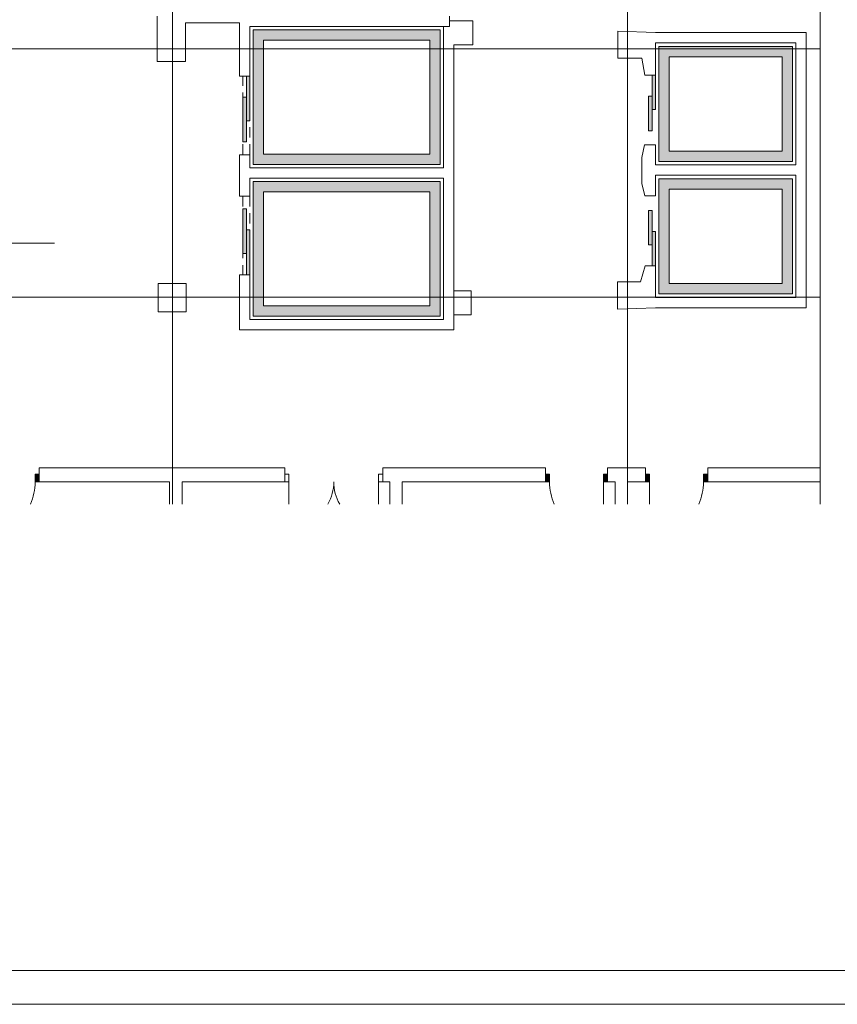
# Paper-space layout 'A-23 ROZBIÓRKI - PIĘTRO 5' of a CAD drawing. Header units: millimetres. Extents: x 0 to 540, y 0 to 297.
# Tile 4 of 7: x 184 to 302, y 0 to 143. Entities that reach past the tile are written whole.
import ezdxf
from ezdxf.xclip import XClip

# ---------------------------------------------------------------- set-up
doc = ezdxf.new("R2010")
doc.units = ezdxf.units.MM
doc.header["$MEASUREMENT"] = 0
doc.header["$XCLIPFRAME"] = 0
for name, pattern in [('ACAD_ISO03W100', [300, 120, -180]), ('DASHDOTX2', [1000, 500, -250, 0, -250]), ('Przer. długie kreski', [2.5, 1.5, -1]), ('PRZERYWANA_DU_A', [550, 350.0000000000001, -199.9999999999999])]:
    doc.linetypes.add(name, pattern=pattern)
for name, color, linetype, lineweight in [('0_Nr_pióra__2', 8, 'Continuous', 13), ('A_linie przekroju_Nr_pióra__1', 7, 'Continuous', 20), ('A_winda_Nr_pióra__1', 7, 'Continuous', 20), ('A_ściany_Nr_pióra__1', 7, 'Continuous', 20), ('Drzwi Archicad_Nr_pióra__1', 7, 'Continuous', 20)]:
    doc.layers.add(name, color=color, linetype=linetype, lineweight=lineweight)
doc.layers.add('A_Arkusz_Nr_pióra__255', color=7, linetype='Continuous', lineweight=15, true_color=0x242424)
doc.layers.add('A_osie_Nr_pióra__16', color=7, linetype='Continuous', lineweight=5, true_color=0x0f0f0f)
for name, color, linetype in [('A_podrys', 7, 'Continuous'), ('A_winda', 7, 'Continuous'), ('Drzwi Archicad', 7, 'Continuous')]:
    doc.layers.add(name, color=color, linetype=linetype)

# ---------------------------------------------------------------- blocks, each defined once
blk = doc.blocks.new('Rysunek_1_1', base_point=(-1569.216306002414, -306.5753080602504))
at = {"layer": 'A_winda', "linetype": 'Continuous', "lineweight": 0, "true_color": 0xfdfdfd}
h = blk.add_hatch(color=7, dxfattribs=at)
h.paths.add_polyline_path([(217.8058029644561, 141.2495260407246), (217.8058029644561, 121.7495260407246), (244.8950279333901, 121.7495260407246), (244.8950279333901, 141.2495260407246)])
h.paths.add_polyline_path([(243.3950279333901, 139.7495260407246), (243.3950279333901, 123.2495260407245), (219.3058029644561, 123.2495260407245), (219.3058029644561, 139.7495260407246)], flags=0)
h = blk.add_hatch(color=7, dxfattribs=at)
h.paths.add_polyline_path([(276.6150279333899, 138.8495260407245), (276.6150279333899, 122.1750260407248), (295.9750279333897, 122.1750260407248), (295.9750279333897, 138.8495260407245)])
h.paths.add_polyline_path([(294.4750279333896, 137.3495260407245), (294.4750279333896, 123.6750260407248), (278.1150279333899, 123.6750260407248), (278.1150279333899, 137.3495260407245)], flags=0)
for points in [[(216.8058029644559, 128.0595260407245), (217.3058029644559, 128.0595260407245), (217.3058029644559, 134.5595260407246), (216.8058029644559, 134.5595260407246)], [(275.61502793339, 129.6981478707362), (276.1150279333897, 129.6981478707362), (276.1150279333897, 134.6981478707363), (275.61502793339, 134.6981478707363)], [(216.3058029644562, 125.0000887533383), (216.8058029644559, 125.0000887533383), (216.8058029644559, 131.5000887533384), (216.3058029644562, 131.5000887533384)], [(275.11502793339, 126.63871058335), (275.61502793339, 126.63871058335), (275.61502793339, 131.6387105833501), (275.11502793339, 131.6387105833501)], [(216.3058029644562, 115.3189633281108), (216.3058029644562, 108.8189633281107), (216.8058029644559, 108.8189633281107), (216.8058029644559, 115.3189633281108)], [(275.1150280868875, 115.0866019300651), (275.1150280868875, 110.086601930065), (275.6150280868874, 110.086601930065), (275.6150280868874, 115.0866019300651)], [(216.8058029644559, 112.2595260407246), (216.8058029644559, 105.7595260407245), (217.3058029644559, 105.7595260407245), (217.3058029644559, 112.2595260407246)], [(275.6150280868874, 112.0271646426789), (275.6150280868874, 107.0271646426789), (276.1150280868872, 107.0271646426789), (276.1150280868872, 112.0271646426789)]]:
    blk.add_hatch(color=7, dxfattribs=at).paths.add_polyline_path(points)
h = blk.add_hatch(color=7, dxfattribs=at)
h.paths.add_polyline_path([(217.8058029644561, 119.2495260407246), (217.8058029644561, 99.74952604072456), (244.8950279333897, 99.74952604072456), (244.8950279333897, 119.2495260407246)])
h.paths.add_polyline_path([(243.3950279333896, 117.7495260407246), (243.3950279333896, 101.2495260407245), (219.3058029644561, 101.2495260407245), (219.3058029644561, 117.7495260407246)], flags=0)
h = blk.add_hatch(color=7, dxfattribs=at)
h.paths.add_polyline_path([(295.9750279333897, 119.6750260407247), (276.6150279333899, 119.6750260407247), (276.6150279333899, 102.9675260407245), (295.9750279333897, 102.9675260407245)])
h.paths.add_polyline_path([(294.4750279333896, 118.1750260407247), (294.4750279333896, 104.4675260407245), (278.1150279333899, 104.4675260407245), (278.1150279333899, 118.1750260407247)], flags=0)
at = {"layer": 'Drzwi Archicad', "linetype": 'Continuous', "lineweight": 0, "true_color": 0xfdfdfd}
for points in [[(186.7808029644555, 76.86952604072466), (186.1808029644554, 76.86952604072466), (186.1808029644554, 75.71952604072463), (186.7808029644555, 75.71952604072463)], [(260.154263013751, 76.86952604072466), (260.154263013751, 75.71952604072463), (260.7542630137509, 75.71952604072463), (260.7542630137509, 76.86952604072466)], [(269.1808029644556, 75.71952604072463), (269.1808029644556, 76.86952604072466), (268.5808029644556, 76.86952604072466), (268.5808029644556, 75.71952604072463)], [(274.6542630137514, 75.71952604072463), (275.2542630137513, 75.71952604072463), (275.2542630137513, 76.86952604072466), (274.6542630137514, 76.86952604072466)], [(283.6808029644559, 76.86952604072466), (283.080802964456, 76.86952604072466), (283.080802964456, 75.71952604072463), (283.6808029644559, 75.71952604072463)]]:
    blk.add_hatch(color=7, dxfattribs=at).paths.add_polyline_path(points)
at = {"layer": '0_Nr_pióra__2', "color": 8, "linetype": 'PRZERYWANA_DU_A', "lineweight": 13, "flags": 128}
blk.add_lwpolyline([(299.9750279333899, 72.49952604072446), (299.9750279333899, 167.4995260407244)], dxfattribs=at)
at = {"layer": 'A_linie przekroju_Nr_pióra__1', "color": 7, "linetype": 'ACAD_ISO03W100', "lineweight": 20}
blk.add_line((69.00880102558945, 110.3322277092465), (299.9750293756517, 110.3322277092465), dxfattribs=at)
at = {"layer": 'A_osie_Nr_pióra__16', "color": 250, "linetype": 'DASHDOTX2', "lineweight": 5, "true_color": 0x0f0f0f}
for p, q in [((206.0808042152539, 221.957503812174), (206.0808042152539, 72.49952566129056)), ((272.0808026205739, 221.957503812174), (272.0808026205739, 72.49952566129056)), ((299.9750270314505, 138.4995235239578), (75.77613549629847, 138.4995235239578)), ((299.9750270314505, 102.4995295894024), (75.77613549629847, 102.4995295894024))]:
    blk.add_line(p, q, dxfattribs=at)
at = {"layer": 'A_winda_Nr_pióra__1', "color": 7, "linetype": 'Przer. długie kreski', "lineweight": 20}
for p, q in [((216.3058021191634, 123.1595271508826), (216.3058021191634, 134.5595262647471)), ((217.3058024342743, 123.1595271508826), (217.3058024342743, 134.1595268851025)), ((216.3058021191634, 117.1595252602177), (216.3058021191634, 105.7595261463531)), ((217.3058024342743, 117.1595252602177), (217.3058024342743, 106.1595255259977))]:
    blk.add_line(p, q, dxfattribs=at)
at = {"layer": 'A_winda_Nr_pióra__1', "color": 7, "linetype": 'PRZERYWANA_DU_A', "lineweight": 20, "flags": 128}
for points in [[(217.8058029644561, 141.2495260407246), (244.8950279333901, 141.2495260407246), (244.8950279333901, 121.7495260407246), (217.8058029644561, 121.7495260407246)], [(243.3950279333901, 139.7495260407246), (243.3950279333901, 123.2495260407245), (219.3058029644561, 123.2495260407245), (219.3058029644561, 139.7495260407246)], [(276.6150279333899, 138.8495260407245), (295.9750279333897, 138.8495260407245), (295.9750279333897, 122.1750260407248), (276.6150279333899, 122.1750260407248)], [(294.4750279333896, 137.3495260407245), (294.4750279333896, 123.6750260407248), (278.1150279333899, 123.6750260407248), (278.1150279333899, 137.3495260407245)], [(217.8058029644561, 119.2495260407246), (244.8950279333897, 119.2495260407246), (244.8950279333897, 99.74952604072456), (217.8058029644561, 99.74952604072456)], [(295.9750279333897, 119.6750260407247), (276.6150279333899, 119.6750260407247), (276.6150279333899, 102.9675260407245), (295.9750279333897, 102.9675260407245)], [(243.3950279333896, 117.7495260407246), (243.3950279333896, 101.2495260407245), (219.3058029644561, 101.2495260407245), (219.3058029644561, 117.7495260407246)], [(294.4750279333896, 118.1750260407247), (294.4750279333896, 104.4675260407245), (278.1150279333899, 104.4675260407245), (278.1150279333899, 118.1750260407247)]]:
    blk.add_lwpolyline(points, close=True, dxfattribs=at)
at = {"layer": 'A_winda_Nr_pióra__1', "color": 7, "linetype": 'Continuous', "lineweight": 20, "flags": 128}
for points in [[(216.8058029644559, 128.0595260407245), (216.8058029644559, 134.5595260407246), (217.3058029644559, 134.5595260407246), (217.3058029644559, 128.0595260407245)], [(275.61502793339, 129.6981478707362), (275.61502793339, 134.6981478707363), (276.1150279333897, 134.6981478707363), (276.1150279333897, 129.6981478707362)], [(216.3058029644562, 125.0000887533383), (216.3058029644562, 131.5000887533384), (216.8058029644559, 131.5000887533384), (216.8058029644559, 125.0000887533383)], [(275.11502793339, 126.63871058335), (275.11502793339, 131.6387105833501), (275.61502793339, 131.6387105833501), (275.61502793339, 126.63871058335)], [(216.3058029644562, 115.3189633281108), (216.3058029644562, 108.8189633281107), (216.8058029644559, 108.8189633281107), (216.8058029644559, 115.3189633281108)], [(275.1150280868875, 115.0866019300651), (275.1150280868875, 110.086601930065), (275.6150280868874, 110.086601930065), (275.6150280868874, 115.0866019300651)], [(216.8058029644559, 112.2595260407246), (216.8058029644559, 105.7595260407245), (217.3058029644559, 105.7595260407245), (217.3058029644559, 112.2595260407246)], [(275.6150280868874, 112.0271646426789), (275.6150280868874, 107.0271646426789), (276.1150280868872, 107.0271646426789), (276.1150280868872, 112.0271646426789)]]:
    blk.add_lwpolyline(points, close=True, dxfattribs=at)
at = {"layer": 'A_ściany_Nr_pióra__1', "color": 7, "linetype": 'Continuous', "lineweight": 20}
for p, q in [((215.8058038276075, 134.5595262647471), (217.3058024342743, 134.5595262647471)), ((276.1150263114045, 134.6981476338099), (274.5750281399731, 134.6981476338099)), ((274.525026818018, 124.5881475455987), (276.1150263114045, 124.5881475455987)), ((215.8058038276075, 123.1595271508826), (217.3058024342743, 123.1595271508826)), ((217.3058024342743, 117.1595252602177), (215.8058038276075, 117.1595252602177)), ((276.1150263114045, 117.1794205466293), (274.5531026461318, 117.1794205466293)), ((217.3058024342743, 105.7595261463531), (215.8058038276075, 105.7595261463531)), ((274.6360052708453, 107.0271630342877), (276.1150263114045, 107.0271630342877)), ((186.7808014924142, 77.74952676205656), (187.1508030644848, 77.74952676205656)), ((186.7808014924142, 76.86952514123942), (186.7808014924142, 77.74952676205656)), ((222.3808022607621, 77.74952676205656), (222.0108044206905, 77.74952676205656)), ((222.3808022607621, 76.86952514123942), (222.3808022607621, 77.74952676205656)), ((236.5808044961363, 77.74952676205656), (236.950802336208, 77.74952676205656)), ((236.5808044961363, 76.86952514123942), (236.5808044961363, 77.74952676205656)), ((260.1542632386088, 77.74952676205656), (259.7842616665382, 77.74952676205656)), ((260.1542632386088, 76.86952514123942), (260.1542632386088, 77.74952676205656)), ((269.1808043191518, 77.74952676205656), (269.5508021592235, 77.74952676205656)), ((269.1808043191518, 76.86952514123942), (269.1808043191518, 77.74952676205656)), ((274.6542622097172, 77.74952676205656), (274.2842643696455, 77.74952676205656)), ((274.6542622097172, 76.86952514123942), (274.6542622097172, 77.74952676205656)), ((283.6808032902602, 77.74952676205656), (284.0508011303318, 77.74952676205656)), ((283.6808032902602, 76.86952514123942), (283.6808032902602, 77.74952676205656)), ((186.7808014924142, 75.71952459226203), (186.7808014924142, 76.86952514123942)), ((186.7808014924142, 75.71952459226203), (187.2508019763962, 75.71952459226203)), ((222.3808022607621, 75.71952459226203), (222.0108044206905, 75.71952459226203)), ((222.3808022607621, 75.71952459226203), (222.3808022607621, 76.86952514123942)), ((236.5808044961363, 75.71952459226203), (236.5808044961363, 76.86952514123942)), ((236.5808044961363, 75.71952459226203), (236.950802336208, 75.71952459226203)), ((260.1542632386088, 75.71952459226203), (259.6842627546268, 75.71952459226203)), ((260.1542632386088, 75.71952459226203), (260.1542632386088, 76.86952514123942)), ((269.1808043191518, 75.71952459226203), (269.1808043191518, 76.86952514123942)), ((269.1808043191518, 75.71952459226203), (269.6508048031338, 75.71952459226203)), ((274.6542622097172, 75.71952459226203), (274.1842617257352, 75.71952459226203)), ((274.6542622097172, 75.71952459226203), (274.6542622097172, 76.86952514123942)), ((283.6808032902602, 75.71952459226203), (283.6808032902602, 76.86952514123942)), ((283.6808032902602, 75.71952459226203), (284.1508037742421, 75.71952459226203))]:
    blk.add_line(p, q, dxfattribs=at)
at = {"layer": 'A_ściany_Nr_pióra__1', "color": 7, "linetype": 'Continuous', "lineweight": 20, "flags": 128}
for points in [[(203.8708029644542, 143.2495260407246), (203.8708029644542, 136.6495260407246)], [(246.26502793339, 141.7495260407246), (246.26502793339, 143.2495260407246)], [(207.9908029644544, 142.2495260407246), (215.8058029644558, 142.2495260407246)], [(207.9908029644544, 136.6495260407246), (207.9908029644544, 142.2495260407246)], [(215.8058029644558, 142.2495260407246), (215.8058029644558, 134.5595262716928)], [(217.3058029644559, 134.5595259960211), (217.3058029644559, 141.7495260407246)], [(217.3058029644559, 141.7495260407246), (246.26502793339, 141.7495260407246)], [(246.26502793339, 141.7495260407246), (245.3850279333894, 141.7495260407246)], [(245.3850279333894, 141.7495260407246), (245.3850279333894, 139.0733861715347)], [(249.6350279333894, 142.5733861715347), (246.26502793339, 142.5733861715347)], [(246.26502793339, 142.5733861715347), (246.26502793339, 141.7495260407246)], [(249.6350279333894, 139.0733861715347), (249.6350279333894, 142.5733861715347)], [(276.115028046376, 140.8495259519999), (270.6550278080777, 141.0608901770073)], [(270.6550278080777, 141.0608901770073), (270.6550278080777, 137.1608903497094)], [(297.9750279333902, 140.8495260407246), (276.115028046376, 140.8495260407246)], [(297.9750279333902, 139.3495260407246), (297.9750279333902, 140.8495260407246)], [(245.3850279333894, 139.0733861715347), (245.3850279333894, 121.2495260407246)], [(246.8850279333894, 97.74952604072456), (246.8850279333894, 139.0733861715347)], [(246.8850279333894, 139.0733861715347), (249.6350279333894, 139.0733861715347)], [(276.115028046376, 139.3495260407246), (296.4750279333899, 139.3495260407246)], [(276.115028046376, 134.6981478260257), (276.115028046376, 139.3495260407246)], [(296.4750279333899, 139.3495260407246), (296.4750279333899, 121.6750260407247)], [(297.9750279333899, 100.9675260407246), (297.9750279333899, 139.3495260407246)], [(270.6550278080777, 137.1608903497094), (274.1450279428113, 137.1608903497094)], [(274.1450279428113, 137.1608903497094), (274.5750278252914, 134.6981479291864)], [(203.8708029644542, 136.6495260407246), (207.9908029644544, 136.6495260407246)], [(274.5250279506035, 124.5881479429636), (274.1288275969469, 122.7708353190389)], [(276.115028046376, 121.6750260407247), (276.115028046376, 124.588147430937)], [(215.8058029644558, 123.159526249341), (215.8058029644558, 117.1595263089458)], [(217.3058029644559, 121.2495260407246), (217.3058029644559, 123.1595258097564)], [(274.1288275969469, 122.7708353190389), (274.1288275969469, 118.9708352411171)], [(296.4750279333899, 121.6750260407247), (276.115028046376, 121.6750260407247)], [(245.3850279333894, 121.2495260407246), (217.3058029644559, 121.2495260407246)], [(276.115028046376, 120.1750260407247), (296.4750279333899, 120.1750260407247)], [(276.115028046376, 117.1794208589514), (276.115028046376, 120.1750260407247)], [(296.4750279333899, 120.1750260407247), (296.4750279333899, 102.4675260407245)], [(217.3058029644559, 117.1595261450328), (217.3058029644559, 119.7495260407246)], [(217.3058029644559, 119.7495260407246), (245.3850279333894, 119.7495260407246)], [(245.3850279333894, 119.7495260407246), (245.3850279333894, 99.24952604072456)], [(274.1288275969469, 118.9708352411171), (274.553101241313, 117.1794210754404)], [(215.8058029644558, 105.759526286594), (215.8058029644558, 97.74952604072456)], [(217.3058029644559, 99.24952604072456), (217.3058029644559, 105.7595259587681)], [(274.6360041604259, 107.0271644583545), (273.9450278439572, 104.7287844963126)], [(276.115028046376, 102.4675260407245), (276.115028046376, 107.02716475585)], [(208.0808029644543, 104.5095260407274), (204.0208029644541, 104.5095260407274)], [(204.0208029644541, 104.5095260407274), (204.0208029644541, 100.3595260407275)], [(208.0808029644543, 100.3595260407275), (208.0808029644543, 104.5095260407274)], [(273.9450278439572, 104.7287844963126), (270.6050279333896, 104.7287844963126)], [(270.6050279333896, 104.7287844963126), (270.6050279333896, 100.7887842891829)], [(249.3750279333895, 103.4333861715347), (246.8850279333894, 103.4333861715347)], [(246.8850279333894, 103.4333861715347), (246.8850279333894, 99.9333861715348)], [(249.3750279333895, 99.9333861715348), (249.3750279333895, 103.4333861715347)], [(296.4750279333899, 102.4675260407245), (276.115028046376, 102.4675260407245)], [(204.0208029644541, 100.3595260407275), (208.0808029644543, 100.3595260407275)], [(246.8850279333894, 99.9333861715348), (249.3750279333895, 99.9333861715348)], [(270.6050279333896, 100.7887842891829), (276.115028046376, 100.9675257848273)], [(276.115028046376, 100.9675260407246), (297.9750279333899, 100.9675260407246)], [(245.3850279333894, 99.24952604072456), (217.3058029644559, 99.24952604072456)], [(215.8058029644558, 97.74952604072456), (246.8850279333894, 97.74952604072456)], [(205.6808029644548, 77.74952604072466), (186.7808029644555, 77.74952604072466)], [(207.4808029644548, 77.74952604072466), (205.6808029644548, 77.74952604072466)], [(222.3808029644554, 77.74952604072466), (207.4808029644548, 77.74952604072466)], [(237.5808029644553, 77.74952604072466), (236.5808029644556, 77.74952604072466)], [(239.3808029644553, 77.74952604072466), (237.5808029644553, 77.74952604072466)], [(260.154263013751, 77.74952604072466), (239.3808029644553, 77.74952604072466)], [(270.2808029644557, 77.74952604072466), (269.1808029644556, 77.74952604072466)], [(272.0808029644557, 77.74952604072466), (270.2808029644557, 77.74952604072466)], [(274.6542630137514, 77.74952604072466), (272.0808029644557, 77.74952604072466)], [(299.9750279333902, 77.74952604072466), (283.6808029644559, 77.74952604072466)], [(186.7808029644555, 75.71952604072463), (205.6808029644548, 75.71952604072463)], [(205.6808029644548, 75.71952604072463), (205.6808029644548, 72.49952604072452)], [(207.4808029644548, 75.71952604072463), (222.3808029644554, 75.71952604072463)], [(207.4808029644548, 72.49952604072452), (207.4808029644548, 75.71952604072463)], [(236.5808029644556, 75.71952604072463), (237.5808029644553, 75.71952604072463)], [(237.5808029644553, 75.71952604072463), (237.5808029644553, 72.49952604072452)], [(239.3808029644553, 75.71952604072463), (260.154263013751, 75.71952604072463)], [(239.3808029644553, 72.49952604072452), (239.3808029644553, 75.71952604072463)], [(269.1808029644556, 75.71952604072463), (270.2808029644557, 75.71952604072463)], [(270.2808029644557, 75.71952604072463), (270.2808029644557, 72.49952604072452)], [(272.0808029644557, 75.71952604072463), (274.6542630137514, 75.71952604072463)], [(272.0808029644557, 72.49952604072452), (272.0808029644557, 75.71952604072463)], [(283.6808029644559, 75.71952604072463), (299.9750279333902, 75.71952604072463)]]:
    blk.add_lwpolyline(points, dxfattribs=at)
at = {"layer": 'Drzwi Archicad_Nr_pióra__1', "color": 7, "linetype": 'Continuous', "lineweight": 20}
for p, q in [((215.8058038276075, 134.5595262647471), (217.3058024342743, 134.5595262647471)), ((276.1150263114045, 134.6981476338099), (274.5750281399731, 134.6981476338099)), ((274.525026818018, 124.5881475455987), (276.1150263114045, 124.5881475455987)), ((215.8058038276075, 123.1595271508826), (217.3058024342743, 123.1595271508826)), ((217.3058024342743, 117.1595252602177), (215.8058038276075, 117.1595252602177)), ((276.1150263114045, 117.1794205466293), (274.5531026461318, 117.1794205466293)), ((217.3058024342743, 105.7595261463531), (215.8058038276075, 105.7595261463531)), ((274.6360052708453, 107.0271630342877), (276.1150263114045, 107.0271630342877)), ((186.7808014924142, 76.86952514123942), (186.7808014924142, 77.74952676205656)), ((186.7808014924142, 76.86952514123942), (186.7808014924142, 77.74952676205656)), ((186.7808014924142, 77.74952676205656), (187.1508030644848, 77.74952676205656)), ((186.7808014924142, 77.74952676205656), (187.1508030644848, 77.74952676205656)), ((222.3808022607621, 77.74952676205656), (222.0108044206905, 77.74952676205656)), ((222.3808022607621, 77.74952676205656), (222.0108044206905, 77.74952676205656)), ((222.3808022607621, 76.86952514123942), (222.3808022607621, 77.74952676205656)), ((222.3808022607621, 76.86952514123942), (222.3808022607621, 77.74952676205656)), ((236.5808044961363, 76.86952514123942), (236.5808044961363, 77.74952676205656)), ((236.5808044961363, 76.86952514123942), (236.5808044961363, 77.74952676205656)), ((236.5808044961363, 77.74952676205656), (236.950802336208, 77.74952676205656)), ((236.5808044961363, 77.74952676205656), (236.950802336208, 77.74952676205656)), ((260.1542632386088, 77.74952676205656), (259.7842616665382, 77.74952676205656)), ((260.1542632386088, 77.74952676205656), (259.7842616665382, 77.74952676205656)), ((260.1542632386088, 76.86952514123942), (260.1542632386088, 77.74952676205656)), ((260.1542632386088, 76.86952514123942), (260.1542632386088, 77.74952676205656)), ((269.1808043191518, 76.86952514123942), (269.1808043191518, 77.74952676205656)), ((269.1808043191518, 76.86952514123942), (269.1808043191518, 77.74952676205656)), ((269.1808043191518, 77.74952676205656), (269.5508021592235, 77.74952676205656)), ((269.1808043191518, 77.74952676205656), (269.5508021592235, 77.74952676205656)), ((274.6542622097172, 77.74952676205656), (274.2842643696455, 77.74952676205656)), ((274.6542622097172, 77.74952676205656), (274.2842643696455, 77.74952676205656)), ((274.6542622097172, 76.86952514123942), (274.6542622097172, 77.74952676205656)), ((274.6542622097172, 76.86952514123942), (274.6542622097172, 77.74952676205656)), ((283.6808032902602, 76.86952514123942), (283.6808032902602, 77.74952676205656)), ((283.6808032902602, 76.86952514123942), (283.6808032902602, 77.74952676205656)), ((283.6808032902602, 77.74952676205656), (284.0508011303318, 77.74952676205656)), ((283.6808032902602, 77.74952676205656), (284.0508011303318, 77.74952676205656)), ((186.7808014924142, 76.86952514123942), (186.1808042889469, 76.86952514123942)), ((186.1808042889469, 76.86952514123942), (186.1808042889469, 75.71952459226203)), ((186.1808042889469, 75.71952459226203), (186.7808014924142, 75.71952459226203)), ((186.7808014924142, 75.71952459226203), (186.7808014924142, 76.86952514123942)), ((186.7808014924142, 75.71952459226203), (186.7808014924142, 76.86952514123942)), ((186.7808014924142, 75.71952459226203), (186.7808014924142, 76.86952514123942)), ((186.7808014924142, 75.71952459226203), (187.2508019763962, 75.71952459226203)), ((186.7808014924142, 75.71952459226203), (187.2508019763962, 75.71952459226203)), ((222.3808022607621, 75.71952459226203), (222.0108044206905, 75.71952459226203)), ((222.3808022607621, 75.71952459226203), (222.0108044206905, 75.71952459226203)), ((222.3808022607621, 76.86952514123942), (222.9808031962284, 76.86952514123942)), ((222.3808022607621, 75.71952459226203), (222.3808022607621, 76.86952514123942)), ((222.3808022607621, 75.71952459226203), (222.3808022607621, 76.86952514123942)), ((222.3808022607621, 75.71952459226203), (222.3808022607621, 76.86952514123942)), ((222.9808031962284, 75.71952459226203), (222.3808022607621, 75.71952459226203)), ((222.9808031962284, 76.86952514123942), (222.9808031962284, 75.71952459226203)), ((222.9808031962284, 75.71952622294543), (222.9808031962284, 72.49952767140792)), ((235.9808035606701, 75.71952459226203), (235.9808035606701, 76.86952514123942)), ((235.9808035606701, 76.86952514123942), (236.5808044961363, 76.86952514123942)), ((235.9808035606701, 75.71952622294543), (235.9808035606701, 72.49952767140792)), ((236.5808044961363, 75.71952459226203), (235.9808035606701, 75.71952459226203)), ((236.5808044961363, 76.86952514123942), (236.5808044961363, 75.71952459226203)), ((236.5808044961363, 75.71952459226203), (236.5808044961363, 76.86952514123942)), ((236.5808044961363, 75.71952459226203), (236.5808044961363, 76.86952514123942)), ((236.5808044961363, 75.71952459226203), (236.950802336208, 75.71952459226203)), ((236.5808044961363, 75.71952459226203), (236.950802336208, 75.71952459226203)), ((260.1542632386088, 75.71952459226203), (259.6842627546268, 75.71952459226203)), ((260.1542632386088, 75.71952459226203), (259.6842627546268, 75.71952459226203)), ((260.1542632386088, 76.86952514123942), (260.7542641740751, 76.86952514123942)), ((260.1542632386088, 75.71952459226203), (260.1542632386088, 76.86952514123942)), ((260.1542632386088, 75.71952459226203), (260.1542632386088, 76.86952514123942)), ((260.1542632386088, 75.71952459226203), (260.1542632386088, 76.86952514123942)), ((260.7542641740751, 75.71952459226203), (260.1542632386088, 75.71952459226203)), ((260.7542641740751, 76.86952514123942), (260.7542641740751, 75.71952459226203)), ((268.5808033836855, 75.71952459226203), (268.5808033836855, 76.86952514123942)), ((268.5808033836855, 76.86952514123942), (269.1808043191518, 76.86952514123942)), ((269.1808043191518, 75.71952459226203), (268.5808033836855, 75.71952459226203)), ((268.5808033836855, 75.71952529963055), (268.5808033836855, 72.49952674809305)), ((269.1808043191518, 76.86952514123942), (269.1808043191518, 75.71952459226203)), ((269.1808043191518, 75.71952459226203), (269.1808043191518, 76.86952514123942)), ((269.1808043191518, 75.71952459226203), (269.1808043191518, 76.86952514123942)), ((269.1808043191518, 75.71952459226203), (269.6508048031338, 75.71952459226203)), ((269.1808043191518, 75.71952459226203), (269.6508048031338, 75.71952459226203)), ((274.6542622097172, 75.71952459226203), (274.1842617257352, 75.71952459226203)), ((274.6542622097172, 75.71952459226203), (274.1842617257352, 75.71952459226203)), ((275.2542631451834, 76.86952514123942), (274.6542622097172, 76.86952514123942)), ((274.6542622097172, 76.86952514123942), (274.6542622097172, 75.71952459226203)), ((274.6542622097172, 75.71952459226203), (274.6542622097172, 76.86952514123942)), ((274.6542622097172, 75.71952459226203), (274.6542622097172, 76.86952514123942)), ((274.6542622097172, 75.71952459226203), (275.2542631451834, 75.71952459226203)), ((275.2542631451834, 75.71952459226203), (275.2542631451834, 76.86952514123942)), ((275.2542631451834, 75.71952529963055), (275.2542631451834, 72.49952674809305)), ((283.6808032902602, 76.86952514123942), (283.0808023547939, 76.86952514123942)), ((283.0808023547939, 76.86952514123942), (283.0808023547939, 75.71952459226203)), ((283.0808023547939, 75.71952459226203), (283.6808032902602, 75.71952459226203)), ((283.6808032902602, 75.71952459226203), (283.6808032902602, 76.86952514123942)), ((283.6808032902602, 75.71952459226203), (283.6808032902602, 76.86952514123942)), ((283.6808032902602, 75.71952459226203), (283.6808032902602, 76.86952514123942)), ((283.6808032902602, 75.71952459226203), (284.1508037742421, 75.71952459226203)), ((283.6808032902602, 75.71952459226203), (284.1508037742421, 75.71952459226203))]:
    blk.add_line(p, q, dxfattribs=at)
for centre, radius, start, end in [((178.3542630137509, 75.71952604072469), 7.826539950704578, 335.7058921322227, 0), ((222.9808029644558, 75.71952604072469), 6.500000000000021, 330.3048844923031, 0), ((235.9808029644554, 75.71952604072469), 6.500000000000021, 180, 209.6951155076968), ((268.5808029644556, 75.71952604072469), 7.826539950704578, 180, 204.2941078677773), ((275.2542630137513, 75.71952604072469), 7.826539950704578, 335.7058921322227, 0)]:
    blk.add_arc(centre, radius, start, end, dxfattribs=at)

psp = doc.layouts.new('A-23 ROZBIÓRKI - PIĘTRO 5')

# ---------------------------------------------------------------- linework, layer by layer
at = {"layer": 'A_Arkusz_Nr_pióra__255', "color": 250, "linetype": 'Continuous', "lineweight": 15, "true_color": 0x242424}
psp.add_line((535.1000000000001, 4.900001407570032), (29.8998034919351, 4.900326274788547), dxfattribs=at)
at = {"layer": 'A_Arkusz_Nr_pióra__255', "color": 250, "linetype": 'Continuous', "lineweight": 15, "true_color": 0x242424, "flags": 128}
psp.add_lwpolyline([(-1.040834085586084e-14, 297), (540, 297), (540, 1.109329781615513e-14), (-1.040834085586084e-14, 1.109329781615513e-14)], close=True, dxfattribs=at)

# ---------------------------------------------------------------- block references
at = {"layer": 'A_podrys', "color": 37, "linetype": 'Continuous', "lineweight": 5, "true_color": 0x656532}
ref = psp.add_blockref('Rysunek_1_1', (-1569.216306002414, -306.5753080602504), dxfattribs=at)
XClip(ref).set_block_clipping_path([(49.52505668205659, 72.49952604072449), (299.97502793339, 248.2085829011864)])

doc.saveas('drawing.dxf')
